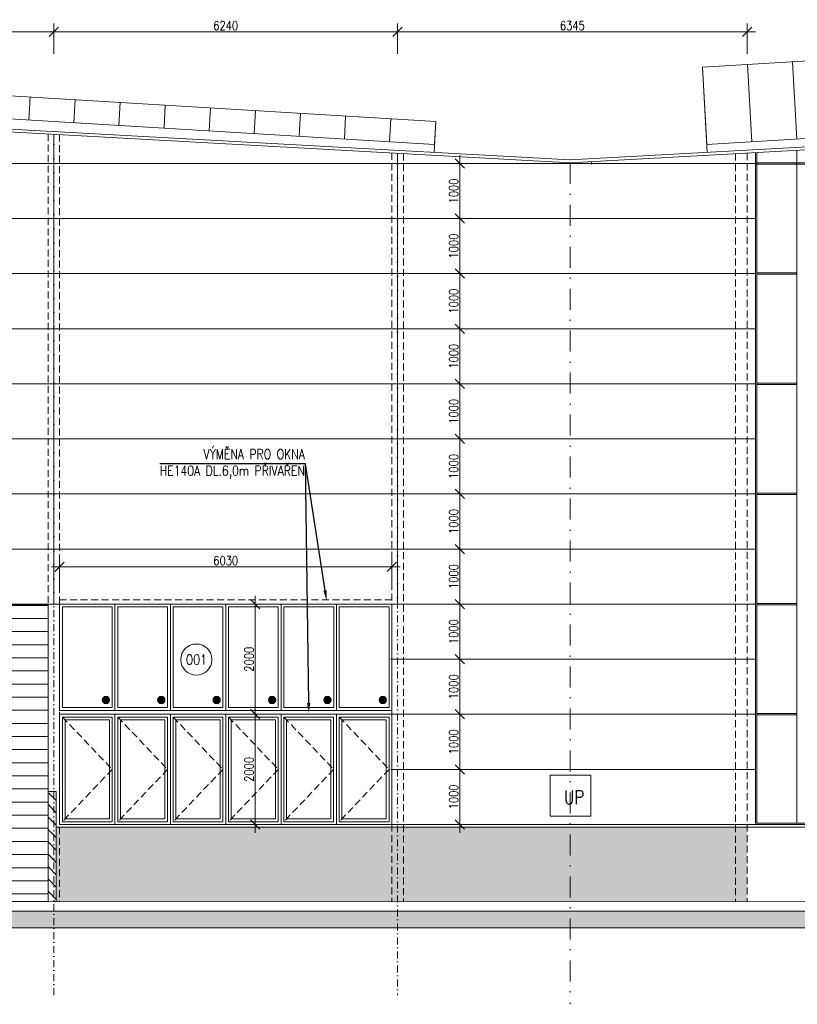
# Model space of a CAD drawing. Header units: millimetres. Extents: x -485339 to 350584, y -1189936 to 0.
# Tile 89 of 256: x -191003 to -176887, y -974504 to -956629. Entities that reach past the tile are written whole.
import ezdxf
from ezdxf import colors
from ezdxf.entities.mleader import LeaderData, LeaderLine
from ezdxf.enums import TextEntityAlignment as Align
from ezdxf.math import Vec2, Vec3

# ---------------------------------------------------------------- set-up
doc = ezdxf.new("R2010")
doc.units = ezdxf.units.MM
doc.header["$LTSCALE"] = 10
doc.linetypes.add('DASHDOT', pattern=[25.4, 12.7, -6.35, 0, -6.35])
doc.linetypes.add('ČÁRKOVANÁ', pattern=[19.05, 12.7, -6.35])
doc.layers.get('Defpoints').update_dxf_attribs({"color": 201})
for name, color, linetype, lineweight in [('N_dveře', 10, 'Continuous', 18), ('N_kóty', 10, 'Continuous', 18), ('N_okna', 10, 'Continuous', 18), ('N_popis', 10, 'Continuous', 18), ('N_popis_fasáda', 212, 'Continuous', 18), ('N_popis_otvory', 10, 'Continuous', 18), ('N_čáry_obv.plášt', 212, 'Continuous', 18), ('N_čáry_plné', 10, 'Continuous', 18), ('N_čáry_pod', 10, 'ČÁRKOVANÁ', 18), ('N_šrary', 10, 'Continuous', 18), ('St_otvory_okna', 40, 'Continuous', 18), ('St_sloupy_opláštění_pohled', 25, 'ČÁRKOVANÁ', 18), ('St_čáry_obrys', 5, 'Continuous', 35), ('St_čáry_plné', 250, 'Continuous', 18), ('St_šrafy', 250, 'Continuous', 18)]:
    doc.layers.add(name, color=color, linetype=linetype, lineweight=lineweight)
doc.styles.get("Standard").update_dxf_attribs({"font": 'simplex.shx', "width": 0.8})
doc.dimstyles.new('stavebníM100', dxfattribs={"dimtxt": 165, "dimasz": 170, "dimexe": 150, "dimexo": 100, "dimgap": 30, "dimtad": 1, "dimdec": 0, "dimtxsty": 'Standard', "dimblk": 'OBLIQUE', "dimcen": -2.5, "dimdle": 150, "dimclrd": 256, "dimclre": 256, "dimclrt": 256, "dimadec": 4, "dimazin": 0, "dimtfac": 1, "dimtdec": 0, "dimtmove": 2, "dimatfit": 3, "dimldrblk": 'OBLIQUE', "dimfxl": 400, "dimfxlon": 1, "dimlwd": -1, "dimlwe": -1, "dimarcsym": 0})

# ---------------------------------------------------------------- blocks, each defined once
blk = doc.blocks.new('*U4020')
at = {"layer": 'St_čáry_plné'}
blk.add_lwpolyline([(0, 0), (-7, 1403)], dxfattribs=at)
blk = doc.blocks.new('*U4019')
at = {"layer": 'St_čáry_plné', "rotation": 176.5599197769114}
for p in [(-12221, 2274), (-11402, 2225), (-10584, 2176), (-9765, 2126), (-8947, 2077), (-8128, 2028), (-7310, 1979), (-6491, 1930), (-5673, 1880), (-4854, 1831), (-4036, 1782), (-3217, 1733), (-2399, 1684)]:
    blk.add_blockref('*U4020', p, dxfattribs=at)
blk = doc.blocks.new('G$C93397BA7')
at = {"layer": 'N_okna'}
for p, q in [((1005, 0), (0, 0)), ((0, 0), (0, -2000)), ((2010, 0), (1005, 0)), ((1005, 0), (1005, -2000)), ((1005, -2000), (1005, 0)), ((3015, 0), (2010, 0)), ((2010, 0), (2010, -2000)), ((2010, -2000), (2010, 0)), ((4020, 0), (3015, 0)), ((3015, 0), (3015, -2000)), ((3015, -2000), (3015, 0)), ((5025, 0), (4020, 0)), ((4020, 0), (4020, -2000)), ((4020, -2000), (4020, 0)), ((6030, 0), (5025, 0)), ((5025, 0), (5025, -2000)), ((5025, -2000), (5025, 0)), ((6030, -2000), (6030, 0)), ((954.75, -50), (50.25, -50)), ((50.25, -50), (50.25, -1950)), ((904.5, -100), (100.5, -100)), ((100.5, -100), (100.5, -1900)), ((904.5, -1900), (904.5, -100)), ((954.75, -1950), (954.75, -50)), ((1959.75, -50), (1055.25, -50)), ((1055.25, -50), (1055.25, -1950)), ((1909.5, -100), (1105.5, -100)), ((1105.5, -100), (1105.5, -1900)), ((1909.5, -1900), (1909.5, -100)), ((1959.75, -1950), (1959.75, -50)), ((2964.75, -50), (2060.25, -50)), ((2060.25, -50), (2060.25, -1950)), ((2914.5, -100), (2110.5, -100)), ((2110.5, -100), (2110.5, -1900)), ((2914.5, -1900), (2914.5, -100)), ((2964.75, -1950), (2964.75, -50)), ((3969.75, -50), (3065.25, -50)), ((3065.25, -50), (3065.25, -1950)), ((3919.5, -100), (3115.5, -100)), ((3115.5, -100), (3115.5, -1900)), ((3919.5, -1900), (3919.5, -100)), ((3969.75, -1950), (3969.75, -50)), ((4974.75, -50), (4070.25, -50)), ((4070.25, -50), (4070.25, -1950)), ((4924.5, -100), (4120.5, -100)), ((4120.5, -100), (4120.5, -1900)), ((4924.5, -1900), (4924.5, -100)), ((4974.75, -1950), (4974.75, -50)), ((5979.75, -50), (5075.25, -50)), ((5075.25, -50), (5075.25, -1950)), ((5929.5, -100), (5125.5, -100)), ((5125.5, -100), (5125.5, -1900)), ((5929.5, -1900), (5929.5, -100)), ((5979.75, -1950), (5979.75, -50)), ((50.25, -1950), (954.75, -1950)), ((100.5, -1900), (904.5, -1900)), ((1055.25, -1950), (1959.75, -1950)), ((1105.5, -1900), (1909.5, -1900)), ((2060.25, -1950), (2964.75, -1950)), ((2110.5, -1900), (2914.5, -1900)), ((3065.25, -1950), (3969.75, -1950)), ((3115.5, -1900), (3919.5, -1900)), ((4070.25, -1950), (4974.75, -1950)), ((4120.5, -1900), (4924.5, -1900)), ((5075.25, -1950), (5979.75, -1950)), ((5125.5, -1900), (5929.5, -1900)), ((0, -2000), (1005, -2000)), ((1005, -2000), (2010, -2000)), ((2010, -2000), (3015, -2000)), ((3015, -2000), (4020, -2000)), ((4020, -2000), (5025, -2000)), ((5025, -2000), (6030, -2000))]:
    blk.add_line(p, q, dxfattribs=at)
at = {"layer": 'N_okna', "linetype": 'ČÁRKOVANÁ'}
for p, q in [((50.25, -50), (954.75, -1000)), ((1055.25, -50), (1959.75, -1000)), ((2060.25, -50), (2964.75, -1000)), ((3065.25, -50), (3969.75, -1000)), ((4070.25, -50), (4974.75, -1000)), ((5075.25, -50), (5979.75, -1000)), ((954.75, -1000), (50.25, -1950)), ((1959.75, -1000), (1055.25, -1950)), ((2964.75, -1000), (2060.25, -1950)), ((3969.75, -1000), (3065.25, -1950)), ((4974.75, -1000), (4070.25, -1950)), ((5979.75, -1000), (5075.25, -1950))]:
    blk.add_line(p, q, dxfattribs=at)
blk = doc.blocks.new('G$C19E18317')
at = {"layer": 'N_okna'}
h = blk.add_hatch(color=256, dxfattribs=at)
h.dxf.hatch_style = 1
edge = h.paths.add_edge_path()
edge.add_ellipse((-5189, 259), major_axis=(66.3, 0), ratio=0.995025, start_angle=0, end_angle=180)
edge.add_ellipse((-5189, 259), major_axis=(-66.3, 0), ratio=0.995025, start_angle=0, end_angle=180)
h = blk.add_hatch(color=256, dxfattribs=at)
h.dxf.hatch_style = 1
edge = h.paths.add_edge_path()
edge.add_ellipse((-4184, 259), major_axis=(66.3, 0), ratio=0.995025, start_angle=0, end_angle=180)
edge.add_ellipse((-4184, 259), major_axis=(-66.3, 0), ratio=0.995025, start_angle=0, end_angle=180)
h = blk.add_hatch(color=256, dxfattribs=at)
h.dxf.hatch_style = 1
edge = h.paths.add_edge_path()
edge.add_ellipse((-3179, 259), major_axis=(66.3, 0), ratio=0.995025, start_angle=0, end_angle=180)
edge.add_ellipse((-3179, 259), major_axis=(-66.3, 0), ratio=0.995025, start_angle=0, end_angle=180)
h = blk.add_hatch(color=256, dxfattribs=at)
h.dxf.hatch_style = 1
edge = h.paths.add_edge_path()
edge.add_ellipse((-2174, 259), major_axis=(66.3, 0), ratio=0.995025, start_angle=0, end_angle=180)
edge.add_ellipse((-2174, 259), major_axis=(-66.3, 0), ratio=0.995025, start_angle=0, end_angle=180)
h = blk.add_hatch(color=256, dxfattribs=at)
h.dxf.hatch_style = 1
edge = h.paths.add_edge_path()
edge.add_ellipse((-1169, 259), major_axis=(66.3, 0), ratio=0.995025, start_angle=0, end_angle=180)
edge.add_ellipse((-1169, 259), major_axis=(-66.3, 0), ratio=0.995025, start_angle=0, end_angle=180)
h = blk.add_hatch(color=256, dxfattribs=at)
h.dxf.hatch_style = 1
edge = h.paths.add_edge_path()
edge.add_ellipse((-164, 259), major_axis=(66.3, 0), ratio=0.995025, start_angle=0, end_angle=180)
edge.add_ellipse((-164, 259), major_axis=(-66.3, 0), ratio=0.995025, start_angle=0, end_angle=180)
for p, q in [((-5025, 2000), (-6030, 2000)), ((-6030, 2000), (-6030, 70)), ((-4020, 2000), (-5025, 2000)), ((-5025, 2000), (-5025, 70)), ((-5025, 70), (-5025, 2000)), ((-3015, 2000), (-4020, 2000)), ((-4020, 2000), (-4020, 70)), ((-4020, 70), (-4020, 2000)), ((-2010, 2000), (-3015, 2000)), ((-3015, 2000), (-3015, 70)), ((-3015, 70), (-3015, 2000)), ((-1005, 2000), (-2010, 2000)), ((-2010, 2000), (-2010, 70)), ((-2010, 70), (-2010, 2000)), ((0, 2000), (-1005, 2000)), ((-1005, 2000), (-1005, 70)), ((-1005, 70), (-1005, 2000)), ((0, 70), (0, 2000)), ((-5075, 1950), (-5980, 1950)), ((-5980, 1950), (-5980, 120)), ((-5075, 120), (-5075, 1950)), ((-4070, 1950), (-4975, 1950)), ((-4975, 1950), (-4975, 120)), ((-4070, 120), (-4070, 1950)), ((-3065, 1950), (-3970, 1950)), ((-3970, 1950), (-3970, 120)), ((-3065, 120), (-3065, 1950)), ((-2060, 1950), (-2965, 1950)), ((-2965, 1950), (-2965, 120)), ((-2060, 120), (-2060, 1950)), ((-1055, 1950), (-1960, 1950)), ((-1960, 1950), (-1960, 120)), ((-1055, 120), (-1055, 1950)), ((-50, 1950), (-955, 1950)), ((-955, 1950), (-955, 120)), ((-50, 120), (-50, 1950)), ((-6030, 70), (-5025, 70)), ((-5980, 120), (-5075, 120)), ((-5025, 70), (-4020, 70)), ((-4975, 120), (-4070, 120)), ((-4020, 70), (-3015, 70)), ((-3970, 120), (-3065, 120)), ((-3015, 70), (-2010, 70)), ((-2965, 120), (-2060, 120)), ((-2010, 70), (-1005, 70)), ((-1960, 120), (-1055, 120)), ((-1005, 70), (0, 70)), ((-955, 120), (-50, 120))]:
    blk.add_line(p, q, dxfattribs=at)
for centre in [(-5189, 259), (-4184, 259), (-3179, 259), (-2174, 259), (-1169, 259), (-164, 259)]:
    blk.add_ellipse(centre, major_axis=(66.3, 0), ratio=0.995025, dxfattribs=at)
blk = doc.blocks.new('_OBLIQUE')
at = {"color": 0, "linetype": 'ByBlock'}
blk.add_line((-0.5, -0.5), (0.5, 0.5), dxfattribs=at)
blk = doc.blocks.new('*D6692')
at = {"layer": 'Defpoints', "color": 0}
for p in [(-190383, -956850), (-195663, -958680), (-190383, -958680)]:
    blk.add_point(p, dxfattribs=at)
at = {"layer": 'N_popis_fasáda'}
for p, q in [((-195663, -957250), (-195663, -956700)), ((-190383, -957250), (-190383, -956700)), ((-195813, -956850), (-190233, -956850))]:
    blk.add_line(p, q, dxfattribs=at)
at = {"layer": 'N_popis_fasáda', "linetype": 'ByBlock', "xscale": 170, "yscale": 170, "zscale": 170, "rotation": 180}
blk.add_blockref('_OBLIQUE', (-195663, -956850), dxfattribs=at)
at = {"layer": 'N_popis_fasáda', "linetype": 'ByBlock', "xscale": 170, "yscale": 170, "zscale": 170}
blk.add_blockref('_OBLIQUE', (-190383, -956850), dxfattribs=at)
at = {"layer": 'N_popis_fasáda', "insert": (-193023, -956737), "char_height": 165, "attachment_point": 5}
blk.add_mtext('5280', dxfattribs=at)
blk = doc.blocks.new('*D6693')
at = {"layer": 'Defpoints', "color": 0}
for p in [(-184143, -956850), (-190383, -958680), (-184143, -959059)]:
    blk.add_point(p, dxfattribs=at)
at = {"layer": 'N_popis_fasáda'}
for p, q in [((-190383, -957250), (-190383, -956700)), ((-184143, -957250), (-184143, -956700)), ((-190533, -956850), (-183993, -956850))]:
    blk.add_line(p, q, dxfattribs=at)
at = {"layer": 'N_popis_fasáda', "linetype": 'ByBlock', "xscale": 170, "yscale": 170, "zscale": 170, "rotation": 180}
blk.add_blockref('_OBLIQUE', (-190383, -956850), dxfattribs=at)
at = {"layer": 'N_popis_fasáda', "linetype": 'ByBlock', "xscale": 170, "yscale": 170, "zscale": 170}
blk.add_blockref('_OBLIQUE', (-184143, -956850), dxfattribs=at)
at = {"layer": 'N_popis_fasáda', "insert": (-187263, -956737), "char_height": 165, "attachment_point": 5}
blk.add_mtext('6240', dxfattribs=at)
blk = doc.blocks.new('*D6694')
at = {"layer": 'Defpoints', "color": 0}
for p in [(-177798, -956850), (-184143, -959059), (-177798, -959239)]:
    blk.add_point(p, dxfattribs=at)
at = {"layer": 'N_popis_fasáda'}
for p, q in [((-184143, -957250), (-184143, -956700)), ((-177798, -957250), (-177798, -956700)), ((-184293, -956850), (-177648, -956850))]:
    blk.add_line(p, q, dxfattribs=at)
at = {"layer": 'N_popis_fasáda', "linetype": 'ByBlock', "xscale": 170, "yscale": 170, "zscale": 170, "rotation": 180}
blk.add_blockref('_OBLIQUE', (-184143, -956850), dxfattribs=at)
at = {"layer": 'N_popis_fasáda', "linetype": 'ByBlock', "xscale": 170, "yscale": 170, "zscale": 170}
blk.add_blockref('_OBLIQUE', (-177798, -956850), dxfattribs=at)
at = {"layer": 'N_popis_fasáda', "insert": (-180971, -956737), "char_height": 165, "attachment_point": 5}
blk.add_mtext('6345', dxfattribs=at)
blk = doc.blocks.new('*D6695')
at = {"layer": 'Defpoints', "color": 0}
for p in [(-184038, -970239), (-183011, -970239), (-184038, -971239)]:
    blk.add_point(p, dxfattribs=at)
at = {"layer": 'N_popis_fasáda'}
for p, q in [((-183411, -970239), (-182861, -970239)), ((-183011, -971389), (-183011, -970089)), ((-183411, -971239), (-182861, -971239))]:
    blk.add_line(p, q, dxfattribs=at)
at = {"layer": 'N_popis_fasáda', "linetype": 'ByBlock', "xscale": 170, "yscale": 170, "zscale": 170}
for p, rotation in [((-183011, -970239), 90), ((-183011, -971239), 270)]:
    blk.add_blockref('_OBLIQUE', p, dxfattribs=dict(at, rotation=rotation))
at = {"layer": 'N_popis_fasáda', "insert": (-183124, -970739), "char_height": 165, "attachment_point": 5, "rotation": 90}
blk.add_mtext('1000', dxfattribs=at)
blk = doc.blocks.new('*D6706')
at = {"layer": 'Defpoints', "color": 0}
for p in [(-183011, -959239), (0, -959239), (-183011, -960239)]:
    blk.add_point(p, dxfattribs=at)
at = {"layer": 'N_popis_fasáda'}
for p, q in [((-183011, -960389), (-183011, -959089)), ((-182611, -959239), (-183161, -959239)), ((-183111, -960239), (-183161, -960239))]:
    blk.add_line(p, q, dxfattribs=at)
at = {"layer": 'N_popis_fasáda', "linetype": 'ByBlock', "xscale": 170, "yscale": 170, "zscale": 170}
for p, rotation in [((-183011, -959239), 90), ((-183011, -960239), 270)]:
    blk.add_blockref('_OBLIQUE', p, dxfattribs=dict(at, rotation=rotation))
at = {"layer": 'N_popis_fasáda', "insert": (-183124, -959739), "char_height": 165, "attachment_point": 5, "rotation": 90}
blk.add_mtext('1000', dxfattribs=at)
blk = doc.blocks.new('*D6790')
at = {"layer": 'Defpoints', "color": 0}
for p in [(-184248, -966561), (-190278, -967239), (-184248, -967239)]:
    blk.add_point(p, dxfattribs=at)
at = {"layer": 'N_kóty'}
for p, q in [((-190278, -966961), (-190278, -966411)), ((-184248, -966961), (-184248, -966411)), ((-190428, -966561), (-184098, -966561))]:
    blk.add_line(p, q, dxfattribs=at)
at = {"layer": 'N_kóty', "linetype": 'ByBlock', "xscale": 170, "yscale": 170, "zscale": 170, "rotation": 180}
blk.add_blockref('_OBLIQUE', (-190278, -966561), dxfattribs=at)
at = {"layer": 'N_kóty', "linetype": 'ByBlock', "xscale": 170, "yscale": 170, "zscale": 170}
blk.add_blockref('_OBLIQUE', (-184248, -966561), dxfattribs=at)
at = {"layer": 'N_kóty', "insert": (-187263, -966449), "char_height": 165, "attachment_point": 5}
blk.add_mtext('6030', dxfattribs=at)
blk = doc.blocks.new('*D6791')
at = {"layer": 'Defpoints', "color": 0}
for p in [(-186726, -969239), (-186263, -969239), (-186263, -971239)]:
    blk.add_point(p, dxfattribs=at)
at = {"layer": 'N_kóty'}
for p, q in [((-186726, -971389), (-186726, -969089)), ((-186363, -969239), (-186876, -969239)), ((-186363, -971239), (-186876, -971239))]:
    blk.add_line(p, q, dxfattribs=at)
at = {"layer": 'N_kóty', "linetype": 'ByBlock', "xscale": 170, "yscale": 170, "zscale": 170}
for p, rotation in [((-186726, -969239), 90), ((-186726, -971239), 270)]:
    blk.add_blockref('_OBLIQUE', p, dxfattribs=dict(at, rotation=rotation))
at = {"layer": 'N_kóty', "insert": (-186839, -970239), "char_height": 165, "attachment_point": 5, "rotation": 90}
blk.add_mtext('2000', dxfattribs=at)
blk = doc.blocks.new('*D6792')
at = {"layer": 'Defpoints', "color": 0}
for p in [(-186726, -967239), (-186263, -967239), (-186263, -969239)]:
    blk.add_point(p, dxfattribs=at)
at = {"layer": 'N_kóty'}
for p, q in [((-186726, -969389), (-186726, -967089)), ((-186363, -967239), (-186876, -967239)), ((-186363, -969239), (-186876, -969239))]:
    blk.add_line(p, q, dxfattribs=at)
at = {"layer": 'N_kóty', "linetype": 'ByBlock', "xscale": 170, "yscale": 170, "zscale": 170}
for p, rotation in [((-186726, -967239), 90), ((-186726, -969239), 270)]:
    blk.add_blockref('_OBLIQUE', p, dxfattribs=dict(at, rotation=rotation))
at = {"layer": 'N_kóty', "insert": (-186839, -968239), "char_height": 165, "attachment_point": 5, "rotation": 90}
blk.add_mtext('2000', dxfattribs=at)
blk = doc.blocks.new('*D7554')
at = {"layer": 'Defpoints', "color": 0}
for p in [(-184263, -969239), (-183011, -969239), (-184038, -970239)]:
    blk.add_point(p, dxfattribs=at)
at = {"layer": 'N_popis_fasáda'}
for p, q in [((-183011, -970389), (-183011, -969089)), ((-183411, -969239), (-182861, -969239)), ((-183411, -970239), (-182861, -970239))]:
    blk.add_line(p, q, dxfattribs=at)
at = {"layer": 'N_popis_fasáda', "linetype": 'ByBlock', "xscale": 170, "yscale": 170, "zscale": 170}
for p, rotation in [((-183011, -969239), 90), ((-183011, -970239), 270)]:
    blk.add_blockref('_OBLIQUE', p, dxfattribs=dict(at, rotation=rotation))
at = {"layer": 'N_popis_fasáda', "insert": (-183124, -969739), "char_height": 165, "attachment_point": 5, "rotation": 90}
blk.add_mtext('1000', dxfattribs=at)
blk = doc.blocks.new('*D7555')
at = {"layer": 'Defpoints', "color": 0}
for p in [(-184263, -968239), (-183011, -968239), (-184263, -969239)]:
    blk.add_point(p, dxfattribs=at)
at = {"layer": 'N_popis_fasáda'}
for p, q in [((-183011, -969389), (-183011, -968089)), ((-183411, -968239), (-182861, -968239)), ((-183411, -969239), (-182861, -969239))]:
    blk.add_line(p, q, dxfattribs=at)
at = {"layer": 'N_popis_fasáda', "linetype": 'ByBlock', "xscale": 170, "yscale": 170, "zscale": 170}
for p, rotation in [((-183011, -968239), 90), ((-183011, -969239), 270)]:
    blk.add_blockref('_OBLIQUE', p, dxfattribs=dict(at, rotation=rotation))
at = {"layer": 'N_popis_fasáda', "insert": (-183124, -968739), "char_height": 165, "attachment_point": 5, "rotation": 90}
blk.add_mtext('1000', dxfattribs=at)
blk = doc.blocks.new('*D7556')
at = {"layer": 'Defpoints', "color": 0}
for p in [(-184015, -967239), (-183011, -967239), (-184263, -968239)]:
    blk.add_point(p, dxfattribs=at)
at = {"layer": 'N_popis_fasáda'}
for p, q in [((-183011, -968389), (-183011, -967089)), ((-183411, -967239), (-182861, -967239)), ((-183411, -968239), (-182861, -968239))]:
    blk.add_line(p, q, dxfattribs=at)
at = {"layer": 'N_popis_fasáda', "linetype": 'ByBlock', "xscale": 170, "yscale": 170, "zscale": 170}
for p, rotation in [((-183011, -967239), 90), ((-183011, -968239), 270)]:
    blk.add_blockref('_OBLIQUE', p, dxfattribs=dict(at, rotation=rotation))
at = {"layer": 'N_popis_fasáda', "insert": (-183124, -967739), "char_height": 165, "attachment_point": 5, "rotation": 90}
blk.add_mtext('1000', dxfattribs=at)
blk = doc.blocks.new('*D7557')
at = {"layer": 'Defpoints', "color": 0}
for p in [(-184015, -966239), (-183011, -966239), (-184015, -967239)]:
    blk.add_point(p, dxfattribs=at)
at = {"layer": 'N_popis_fasáda'}
for p, q in [((-183011, -967389), (-183011, -966089)), ((-183411, -966239), (-182861, -966239)), ((-183411, -967239), (-182861, -967239))]:
    blk.add_line(p, q, dxfattribs=at)
at = {"layer": 'N_popis_fasáda', "linetype": 'ByBlock', "xscale": 170, "yscale": 170, "zscale": 170}
for p, rotation in [((-183011, -966239), 90), ((-183011, -967239), 270)]:
    blk.add_blockref('_OBLIQUE', p, dxfattribs=dict(at, rotation=rotation))
at = {"layer": 'N_popis_fasáda', "insert": (-183124, -966739), "char_height": 165, "attachment_point": 5, "rotation": 90}
blk.add_mtext('1000', dxfattribs=at)
blk = doc.blocks.new('*D7558')
at = {"layer": 'Defpoints', "color": 0}
for p in [(-184015, -965239), (-183011, -965239), (-184015, -966239)]:
    blk.add_point(p, dxfattribs=at)
at = {"layer": 'N_popis_fasáda'}
for p, q in [((-183011, -966389), (-183011, -965089)), ((-183411, -965239), (-182861, -965239)), ((-183411, -966239), (-182861, -966239))]:
    blk.add_line(p, q, dxfattribs=at)
at = {"layer": 'N_popis_fasáda', "linetype": 'ByBlock', "xscale": 170, "yscale": 170, "zscale": 170}
for p, rotation in [((-183011, -965239), 90), ((-183011, -966239), 270)]:
    blk.add_blockref('_OBLIQUE', p, dxfattribs=dict(at, rotation=rotation))
at = {"layer": 'N_popis_fasáda', "insert": (-183124, -965739), "char_height": 165, "attachment_point": 5, "rotation": 90}
blk.add_mtext('1000', dxfattribs=at)
blk = doc.blocks.new('*D7559')
at = {"layer": 'Defpoints', "color": 0}
for p in [(-184015, -964239), (-183011, -964239), (-184015, -965239)]:
    blk.add_point(p, dxfattribs=at)
at = {"layer": 'N_popis_fasáda'}
for p, q in [((-183011, -965389), (-183011, -964089)), ((-183411, -964239), (-182861, -964239)), ((-183411, -965239), (-182861, -965239))]:
    blk.add_line(p, q, dxfattribs=at)
at = {"layer": 'N_popis_fasáda', "linetype": 'ByBlock', "xscale": 170, "yscale": 170, "zscale": 170}
for p, rotation in [((-183011, -964239), 90), ((-183011, -965239), 270)]:
    blk.add_blockref('_OBLIQUE', p, dxfattribs=dict(at, rotation=rotation))
at = {"layer": 'N_popis_fasáda', "insert": (-183124, -964739), "char_height": 165, "attachment_point": 5, "rotation": 90}
blk.add_mtext('1000', dxfattribs=at)
blk = doc.blocks.new('*D7560')
at = {"layer": 'Defpoints', "color": 0}
for p in [(-184015, -963239), (-183011, -963239), (-184015, -964239)]:
    blk.add_point(p, dxfattribs=at)
at = {"layer": 'N_popis_fasáda'}
for p, q in [((-183011, -964389), (-183011, -963089)), ((-183411, -963239), (-182861, -963239)), ((-183411, -964239), (-182861, -964239))]:
    blk.add_line(p, q, dxfattribs=at)
at = {"layer": 'N_popis_fasáda', "linetype": 'ByBlock', "xscale": 170, "yscale": 170, "zscale": 170}
for p, rotation in [((-183011, -963239), 90), ((-183011, -964239), 270)]:
    blk.add_blockref('_OBLIQUE', p, dxfattribs=dict(at, rotation=rotation))
at = {"layer": 'N_popis_fasáda', "insert": (-183124, -963739), "char_height": 165, "attachment_point": 5, "rotation": 90}
blk.add_mtext('1000', dxfattribs=at)
blk = doc.blocks.new('*D7561')
at = {"layer": 'Defpoints', "color": 0}
for p in [(-184015, -962239), (-183011, -962239), (-184015, -963239)]:
    blk.add_point(p, dxfattribs=at)
at = {"layer": 'N_popis_fasáda'}
for p, q in [((-183011, -963389), (-183011, -962089)), ((-183411, -962239), (-182861, -962239)), ((-183411, -963239), (-182861, -963239))]:
    blk.add_line(p, q, dxfattribs=at)
at = {"layer": 'N_popis_fasáda', "linetype": 'ByBlock', "xscale": 170, "yscale": 170, "zscale": 170}
for p, rotation in [((-183011, -962239), 90), ((-183011, -963239), 270)]:
    blk.add_blockref('_OBLIQUE', p, dxfattribs=dict(at, rotation=rotation))
at = {"layer": 'N_popis_fasáda', "insert": (-183124, -962739), "char_height": 165, "attachment_point": 5, "rotation": 90}
blk.add_mtext('1000', dxfattribs=at)
blk = doc.blocks.new('*D7562')
at = {"layer": 'Defpoints', "color": 0}
for p in [(-184015, -961239), (-183011, -961239), (-184015, -962239)]:
    blk.add_point(p, dxfattribs=at)
at = {"layer": 'N_popis_fasáda'}
for p, q in [((-183011, -962389), (-183011, -961089)), ((-183411, -961239), (-182861, -961239)), ((-183411, -962239), (-182861, -962239))]:
    blk.add_line(p, q, dxfattribs=at)
at = {"layer": 'N_popis_fasáda', "linetype": 'ByBlock', "xscale": 170, "yscale": 170, "zscale": 170}
for p, rotation in [((-183011, -961239), 90), ((-183011, -962239), 270)]:
    blk.add_blockref('_OBLIQUE', p, dxfattribs=dict(at, rotation=rotation))
at = {"layer": 'N_popis_fasáda', "insert": (-183124, -961739), "char_height": 165, "attachment_point": 5, "rotation": 90}
blk.add_mtext('1000', dxfattribs=at)
blk = doc.blocks.new('*D7563')
at = {"layer": 'Defpoints', "color": 0}
for p in [(-183111, -960239), (-183011, -960239), (-184015, -961239)]:
    blk.add_point(p, dxfattribs=at)
at = {"layer": 'N_popis_fasáda'}
for p, q in [((-183011, -961389), (-183011, -960089)), ((-183011, -960239), (-182861, -960239)), ((-183411, -961239), (-182861, -961239))]:
    blk.add_line(p, q, dxfattribs=at)
at = {"layer": 'N_popis_fasáda', "linetype": 'ByBlock', "xscale": 170, "yscale": 170, "zscale": 170}
for p, rotation in [((-183011, -960239), 90), ((-183011, -961239), 270)]:
    blk.add_blockref('_OBLIQUE', p, dxfattribs=dict(at, rotation=rotation))
at = {"layer": 'N_popis_fasáda', "insert": (-183124, -960739), "char_height": 165, "attachment_point": 5, "rotation": 90}
blk.add_mtext('1000', dxfattribs=at)

msp = doc.modelspace()

# ---------------------------------------------------------------- hatches: boundary and pattern name
at = {"layer": 'N_dveře'}
h = msp.add_hatch(dxfattribs=at)
h.set_pattern_fill('ANSI31', color=256, scale=75, angle=135)
h.set_pattern_definition([(180, (51891.83, 2.68), (-3e-14, -238.125), [])])
h.paths.add_polyline_path([(-190488.2, -967251), (-195558.2, -967251), (-195558.2, -972635.9), (-190488.2, -972635.9)])
h = msp.add_hatch(dxfattribs=at)
h.set_pattern_fill('ANSI31', color=256, scale=50, angle=90)
h.set_pattern_definition([(135, (53211.83, 0), (-112.253202, -112.253202), [])])
h.paths.add_polyline_path([(-190338.2, -970670), (-190488.2, -970670), (-190488.2, -971320), (-190488.2, -972670), (-190338.2, -972670)])
at = {"layer": 'N_šrary'}
h = msp.add_hatch(dxfattribs=at)
h.set_pattern_fill('AR-SAND', color=256, scale=5)
h.paths.add_polyline_path([(-177798.2, -971288.5), (-190338.2, -971288.5), (-190338.2, -972638.5), (-177798.2, -972638.5)])
at = {"layer": 'St_šrafy'}
h = msp.add_hatch(color=256, dxfattribs=at)
h.dxf.hatch_style = 1
h.paths.add_polyline_path([(-154432.1, -972813.5), (-225253.8, -972813.5), (-225253.8, -973113.5), (-154432.1, -973113.5)])

# ---------------------------------------------------------------- linework, layer by layer
at = {"layer": 'N_dveře'}
for points in [[(-190488.2, -970638.5), (-190338.2, -970638.5)], [(-190338.2, -972638.5), (-190338.2, -970638.5)]]:
    msp.add_lwpolyline(points, dxfattribs=at)
at = {"layer": 'N_okna'}
for points in [[(-193395.1, -957877.3), (-183448.7, -958475.2)], [(-190815.9, -958032.3), (-190838.9, -958450.2)], [(-189997.4, -958081.5), (-190020.4, -958499.4)], [(-189178.8, -958130.7), (-189201.8, -958548.6)], [(-188360.3, -958179.9), (-188383.3, -958597.8)], [(-187541.8, -958229.1), (-187564.8, -958647)], [(-193395.1, -958296.5), (-183471.4, -958893.1)], [(-186723.3, -958278.3), (-186746.3, -958696.2)], [(-185904.8, -958327.5), (-185927.7, -958745.4)], [(-185086.2, -958376.7), (-185109.2, -958794.6)], [(-184267.7, -958425.9), (-184290.7, -958843.8)], [(-183448.7, -958475.2), (-183479.4, -959039.8)], [(-183449.2, -958475.1), (-183472.2, -958893)]]:
    msp.add_lwpolyline(points, dxfattribs=at)
at = {"layer": 'N_popis_otvory'}
msp.add_circle((-187796.1, -968246), 283.2, dxfattribs=at)
at = {"layer": 'N_čáry_obv.plášt'}
for points in [[(-190383.2, -967251), (-190383.2, -958710.4)], [(-184143.2, -967238.5), (-184143.2, -959059.2)], [(-204947.5, -959238.5), (-177647.8, -959238.5)], [(-205456.3, -960238.5), (-177647.8, -960238.5)], [(-205456.3, -961238.5), (-177647.8, -961238.5)], [(-205456.3, -962238.5), (-177647.8, -962238.5)], [(-205456.3, -963238.5), (-177647.8, -963238.5)], [(-205456.3, -964238.5), (-177647.8, -964238.5)], [(-205456.3, -965238.5), (-177647.8, -965238.5)], [(-205456.3, -966238.5), (-177647.8, -966238.5)], [(-205456.3, -967238.5), (-190383.2, -967238.5)], [(-177647.8, -967238.5), (-190383.2, -967238.5)], [(-177647.8, -968238.5), (-184263.2, -968238.5)], [(-177647.8, -969238.5), (-184263.2, -969238.5)], [(-177647.8, -970238.5), (-184263.2, -970238.5)], [(-190265.3, -971238.5), (-177643.1, -971238.5)], [(-177643.1, -971238.5), (-184263.2, -971238.5)]]:
    msp.add_lwpolyline(points, dxfattribs=at)
at = {"layer": 'N_čáry_obv.plášt', "linetype": 'DASHDOT', "ltscale": 3}
msp.add_lwpolyline([(-181010.3, -959226), (-181010.3, -974503.8)], dxfattribs=at)
at = {"layer": 'N_čáry_plné'}
for points in [[(-193400.7, -958494.3), (-181007.5, -959176.1)], [(-193400.5, -958544.4), (-181010.3, -959226)], [(-190338.2, -971288.5), (-177798.2, -971288.5)]]:
    msp.add_lwpolyline(points, dxfattribs=at)
msp.add_lwpolyline([(-190488.2, -972635.9), (-195558.2, -972635.9), (-195558.2, -967251), (-190488.2, -967251)], close=True, dxfattribs=at)
at = {"layer": 'N_čáry_pod', "lineweight": 18}
msp.add_lwpolyline([(-190278.2, -967158.5), (-184248.2, -967158.5)], dxfattribs=at)
at = {"layer": 'St_otvory_okna'}
for points in [[(-177647.8, -959251), (-177647.8, -959041.1)], [(-177622.8, -959251), (-177622.8, -959039.7)], [(-176897.8, -959251), (-176897.8, -958999.8)], [(-180622.8, -959251), (-180622.8, -959204.7)], [(-177647.8, -959226), (-157372.8, -959226), (-157372.8, -971238.5), (-165647.8, -971238.5), (-165647.8, -971213.5)], [(-177647.8, -959251), (-157397.8, -959251), (-157397.8, -971213.5), (-165647.8, -971213.5)], [(-177647.8, -971213.5), (-177647.8, -959251)], [(-177622.8, -971213.5), (-177622.8, -959251)], [(-176897.8, -971213.5), (-176897.8, -959251)], [(-176897.8, -961226), (-177622.8, -961226)], [(-176897.8, -961251), (-177622.8, -961251)], [(-176897.8, -963226), (-177622.8, -963226)], [(-176897.8, -963251), (-177622.8, -963251)], [(-176897.8, -965226), (-177622.8, -965226)], [(-176897.8, -965251), (-177622.8, -965251)], [(-176897.8, -967226), (-177622.8, -967226)], [(-176897.8, -967251), (-177622.8, -967251)], [(-176897.8, -969226), (-177622.8, -969226)], [(-176897.8, -969251), (-177622.8, -969251)], [(-172372.8, -971213.5), (-177647.8, -971213.5)]]:
    msp.add_lwpolyline(points, dxfattribs=at)
at = {"layer": 'St_sloupy_opláštění_pohled'}
for points in [[(-190488.2, -958704.6), (-190488.2, -972635.9)], [(-190278.2, -958716.2), (-190278.2, -972635.9)], [(-184248.2, -959047.9), (-184248.2, -972635.9)], [(-184038.2, -959059.5), (-184038.2, -972635.9)], [(-178008.2, -959060.9), (-178008.2, -972635.9)], [(-177798.2, -959049.3), (-177798.2, -972635.9)]]:
    msp.add_lwpolyline(points, dxfattribs=at)
at = {"layer": 'St_sloupy_opláštění_pohled', "linetype": 'DASHDOT'}
for points in [[(-190383.2, -958710.4), (-190383.2, -974339.6)], [(-184143.2, -959059.2), (-184143.2, -974336.9)]]:
    msp.add_lwpolyline(points, dxfattribs=at)
at = {"layer": 'St_čáry_obrys', "const_width": 10}
msp.add_lwpolyline([(-154432.1, -972638.5), (-225253.8, -972638.5)], dxfattribs=at)
at = {"layer": 'St_čáry_plné'}
for points in [[(-168608.9, -956891.4), (-178608.9, -957492.6)], [(-178608.9, -957492.6), (-178524.6, -959039.8)], [(-168608.9, -958296.5), (-178532.6, -958893.1)], [(-168619.9, -958494.3), (-181013.1, -959176.1)], [(-168620.1, -958544.4), (-181010.3, -959226)], [(-177798.2, -971288.5), (-171767.8, -971288.5)], [(-177643.1, -971238.5), (-171767.8, -971238.5)]]:
    msp.add_lwpolyline(points, dxfattribs=at)
msp.add_lwpolyline([(-181375.5, -970346.6), (-180632.1, -970346.6), (-180632.1, -971090), (-181375.5, -971090)], close=True, dxfattribs=at)
at = {"layer": 'St_šrafy'}
msp.add_lwpolyline([(-154432.1, -972813.5), (-225253.8, -972813.5), (-225253.8, -973113.5), (-154432.1, -973113.5)], close=True, dxfattribs=at)

# ---------------------------------------------------------------- block references
at = {"layer": 'N_okna'}
for name, p in [('G$C19E18317', (-184248.2, -969238.5)), ('G$C93397BA7', (-190278.2, -969238.5))]:
    msp.add_blockref(name, p, dxfattribs=at)
at = {"layer": 'St_čáry_plné', "xscale": -1}
msp.add_blockref('*U4019', (-181007.5, -959176.1), dxfattribs=at)

# ---------------------------------------------------------------- texts
at = {"layer": 'N_popis_otvory', "width": 0.8}
msp.add_text('O01', height=180, dxfattribs=at).set_placement((-187796.1, -968246), align=Align.MIDDLE_CENTER)
at = {"layer": 'St_čáry_plné', "width": 0.8}
msp.add_text('UP', height=250, dxfattribs=at).set_placement((-181121.9, -970871))

# ---------------------------------------------------------------- dimensions: what is measured, and where the dimension line sits
at = {"layer": 'N_kóty'}
dim = msp.add_linear_dim(base=(-184248.2, -966561.1), p1=(-190278.2, -967238.5), p2=(-184248.2, -967238.5), dimstyle='stavebníM100', dxfattribs=at)
dim.commit()
dim.dimension.update_dxf_attribs({"geometry": '*D6790', "text_midpoint": (-187263.2, -966448.6)})
for base, p1, p2, picture, middle in [((-186726.2, -967238.5), (-186263.2, -969238.5), (-186263.2, -967238.5), '*D6792', (-186838.7, -968238.5)), ((-186726.2, -969238.5), (-186263.2, -971238.5), (-186263.2, -969238.5), '*D6791', (-186838.7, -970238.5))]:
    dim = msp.add_linear_dim(base=base, p1=p1, p2=p2, angle=90, dimstyle='stavebníM100', dxfattribs=at)
    dim.commit()
    dim.dimension.update_dxf_attribs({"geometry": picture, "text_midpoint": middle})
at = {"layer": 'N_popis_fasáda'}
for base, p1, p2, picture, middle in [((-190383.2, -956849.8), (-195663.2, -958680.4), (-190383.2, -958680.4), '*D6692', (-193023.2, -956737.3)), ((-184143.2, -956849.8), (-190383.2, -958680.4), (-184143.2, -959059.2), '*D6693', (-187263.2, -956737.3)), ((-177798.2, -956849.8), (-184143.2, -959059.2), (-177798.2, -959238.5), '*D6694', (-180970.7, -956737.3))]:
    dim = msp.add_linear_dim(base=base, p1=p1, p2=p2, dimstyle='stavebníM100', override={"dimtxsty": 'Standard', "dimldrblk": 'OBLIQUE'}, dxfattribs=at)
    dim.commit()
    dim.dimension.update_dxf_attribs({"geometry": picture, "text_midpoint": middle})
for base, p1, p2, picture, middle in [((-183011.3, -959238.5), (-183011.3, -960238.5), (0, -959238.5), '*D6706', (-183123.8, -959738.5)), ((-183011.3, -960238.5), (-184015.5, -961238.5), (-183111.3, -960238.5), '*D7563', (-183123.8, -960738.5)), ((-183011.3, -961238.5), (-184015.5, -962238.5), (-184015.5, -961238.5), '*D7562', (-183123.8, -961738.5)), ((-183011.3, -962238.5), (-184015.5, -963238.5), (-184015.5, -962238.5), '*D7561', (-183123.8, -962738.5)), ((-183011.3, -963238.5), (-184015.5, -964238.5), (-184015.5, -963238.5), '*D7560', (-183123.8, -963738.5)), ((-183011.3, -964238.5), (-184015.5, -965238.5), (-184015.5, -964238.5), '*D7559', (-183123.8, -964738.5)), ((-183011.3, -965238.5), (-184015.5, -966238.5), (-184015.5, -965238.5), '*D7558', (-183123.8, -965738.5)), ((-183011.3, -966238.5), (-184015.5, -967238.5), (-184015.5, -966238.5), '*D7557', (-183123.8, -966738.5)), ((-183011.3, -967238.5), (-184263.2, -968238.5), (-184015.5, -967238.5), '*D7556', (-183123.8, -967738.5)), ((-183011.3, -968238.5), (-184263.2, -969238.5), (-184263.2, -968238.5), '*D7555', (-183123.8, -968738.5)), ((-183011.3, -969238.5), (-184038.2, -970238.5), (-184263.2, -969238.5), '*D7554', (-183123.8, -969738.5))]:
    dim = msp.add_linear_dim(base=base, p1=p1, p2=p2, angle=90, dimstyle='stavebníM100', dxfattribs=at)
    dim.commit()
    dim.dimension.update_dxf_attribs({"geometry": picture, "text_midpoint": middle})
dim = msp.add_linear_dim(base=(-183011.3, -970238.5), p1=(-184038.2, -971238.5), p2=(-184038.2, -970238.5), angle=90, dimstyle='stavebníM100', override={"dimtxsty": 'Standard', "dimldrblk": 'OBLIQUE'}, dxfattribs=at)
dim.commit()
dim.dimension.update_dxf_attribs({"geometry": '*D6695', "text_midpoint": (-183123.8, -970738.5)})

# ---------------------------------------------------------------- leaders
at = {"layer": 'N_popis'}
ml = msp.add_multileader_mtext('Standard', dxfattribs=at)
ml.set_content('VÝMĚNA PRO OKNA\\PHE140A DL.6,0m PŘIVAŘEN')
ml.set_leader_properties()
ml.build(insert=Vec2(0, 0))
ml.multileader.update_dxf_attribs({"text_left_attachment_type": 6, "text_right_attachment_type": 6, "arrow_head_size": 180})
ctx = ml.context
ctx.base_point, ctx.char_height, ctx.arrow_head_size, ctx.plane_origin = Vec3(-188783.8, -964692.4), 180, 180, Vec3(-185038.1, -963731.8)
ctx.left_attachment, ctx.right_attachment, ctx.text_align_type = 6, 6, 2
notes = []
notes.append((ctx, [(0, (1, 1, 0), (-185816.4, -964692.4), (-1, 0), 8, [(0, [(-185432.8, -967170.2)], 0, [])])]))
ctx.mtext.insert, ctx.mtext.alignment, ctx.mtext.flow_direction = Vec3(-185826.4, -964426.7), 3, 5
ml = msp.add_multileader_mtext('Standard', dxfattribs=at)
ml.set_content('VÝMĚNA PRO OKNA\\PHE140A DL.6,0m PŘIVAŘEN')
ml.set_leader_properties()
ml.build(insert=Vec2(0, 0))
ml.multileader.update_dxf_attribs({"text_left_attachment_type": 6, "text_right_attachment_type": 6, "arrow_head_size": 180})
ctx = ml.context
ctx.base_point, ctx.char_height, ctx.arrow_head_size, ctx.plane_origin = Vec3(-188783.8, -964692.4), 180, 180, Vec3(-185038.1, -963731.8)
ctx.left_attachment, ctx.right_attachment, ctx.text_align_type = 6, 6, 2
notes.append((ctx, [(0, (1, 1, 0), (-185816.4, -964692.4), (-1, 0), 8, [(0, [(-185754.4, -969211.2)], 0, [])])]))
ctx.mtext.insert, ctx.mtext.alignment, ctx.mtext.flow_direction = Vec3(-185826.4, -964426.7), 3, 5
for ctx, leaders in notes:
    for number, flags, end, landing, length, lines in leaders:
        leader = LeaderData()
        leader.index, (leader.has_last_leader_line, leader.has_dogleg_vector, leader.attachment_direction) = number, flags
        leader.last_leader_point, leader.dogleg_vector, leader.dogleg_length = Vec3(end), Vec3(landing), length
        for number, points, colour, breaks in lines:
            line = LeaderLine()
            line.index, line.vertices, line.color, line.breaks = number, Vec3.list(points), colors.encode_raw_color(colour), breaks
            leader.lines.append(line)
        ctx.leaders.append(leader)

doc.saveas('drawing.dxf')
